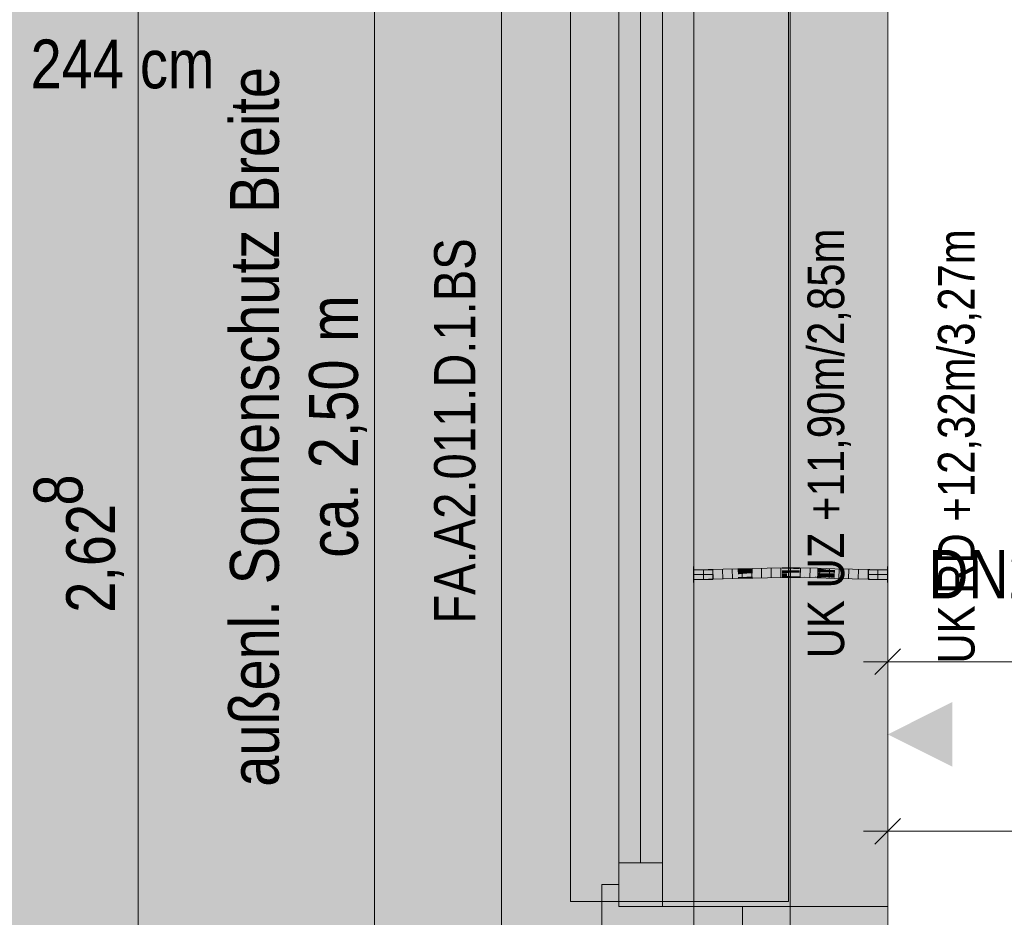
# Model space of a CAD drawing. Extents: x -620 to 300, y 62 to 1112.
# Tile 16 of 95: x -487 to -447, y 556 to 593. Entities that reach past the tile are written whole.
import ezdxf
from ezdxf.lldxf.tags import DXFTag

# ---------------------------------------------------------------- set-up
doc = ezdxf.new("R2010")
doc.units = 0
doc.layers.get('0').update_dxf_attribs({"lineweight": 13})
for name, color, linetype, lineweight, true_color in [('00_Beschriftung UZ', 3, 'Continuous', 13, 0x00ff00), ('30 -33 Aussenwände- 7 Fassade_ Elemente', 7, 'Continuous', 9, 0x00aacc), ('30 -35 Decken- 1 Konstruktion-Träger- Stahlbeton', 7, 'grob-A06G9S5M8I', 13, 0x33aa00), ('70 -72 Beschriftung- 1 Beschriftung allgemein', 7, 'Continuous', 9, 0xff6633), ('70 -76 Bemaßung- 2 Allgemein', 9, 'Continuous', 5, 0x808080), ('E_Leerrohr 20', 7, 'Continuous', 13, 0xcc0099), ('E_Leerrohr 20-Shading', 7, 'Continuous', 13, 0xcc0099), ('iwb_Layout BA_Markierung', 7, 'Continuous', 9, 0xbadcdc), ('iwb_Schraffur_ Verglasung', 5, 'Continuous', 13, 0x0000ff), ('iwb_Schraffur_Unterzug', 7, 'Continuous', 5, 0xffffcc)]:
    doc.layers.add(name, color=color, linetype=linetype, lineweight=lineweight, true_color=true_color)
for name, color, linetype, lineweight in [('30 -33 Aussenwände- 8 Sonnenschutz', 7, 'Continuous', 9), ('70 -71 Achsen- 1 Gebäudeachsen', 7, 'STRICHPUNKT2-A06G9S5N8I', 18), ('Detailelementbeschriftung', 7, 'Continuous', 9)]:
    doc.layers.add(name, color=color, linetype=linetype, lineweight=lineweight)
doc.styles.get("Standard").update_dxf_attribs({"font": 'ARIALN.TTF'})
tags = doc.linetypes.add('grob-A06G9S5M8I', pattern=[14, 3, -8, 3]).pattern_tags.tags
tags[8:9] = [DXFTag(74, 4), DXFTag(75, 0), DXFTag(340, '0'), DXFTag(46, 0.0), DXFTag(50, 0.0), DXFTag(44, 0.0), DXFTag(45, 0.0)]
tags[6:7] = [DXFTag(74, 4), DXFTag(75, 0), DXFTag(340, '0'), DXFTag(46, 0.0), DXFTag(50, 0.0), DXFTag(44, 0.0), DXFTag(45, 0.0)]
tags[4:5] = [DXFTag(74, 4), DXFTag(75, 0), DXFTag(340, '0'), DXFTag(46, 0.0), DXFTag(50, 0.0), DXFTag(44, 0.0), DXFTag(45, 0.0)]
tags = doc.linetypes.add('STRICHPUNKT2', pattern=[12.7, 6.35, -3.175, 0, -3.175]).pattern_tags.tags
tags[10:11] = [DXFTag(74, 4), DXFTag(75, 0), DXFTag(340, '0'), DXFTag(46, 0.0), DXFTag(50, 0.0), DXFTag(44, 0.0), DXFTag(45, 0.0)]
tags[8:9] = [DXFTag(74, 4), DXFTag(75, 0), DXFTag(340, '0'), DXFTag(46, 0.0), DXFTag(50, 0.0), DXFTag(44, 0.0), DXFTag(45, 0.0)]
tags[6:7] = [DXFTag(74, 4), DXFTag(75, 0), DXFTag(340, '0'), DXFTag(46, 0.0), DXFTag(50, 0.0), DXFTag(44, 0.0), DXFTag(45, 0.0)]
tags[4:5] = [DXFTag(74, 4), DXFTag(75, 0), DXFTag(340, '0'), DXFTag(46, 0.0), DXFTag(50, 0.0), DXFTag(44, 0.0), DXFTag(45, 0.0)]
tags = doc.linetypes.add('STRICHPUNKT2-A06G9S5N8I', pattern=[12.7, 6.35, -3.175, 0, -3.175]).pattern_tags.tags
tags[10:11] = [DXFTag(74, 4), DXFTag(75, 0), DXFTag(340, '0'), DXFTag(46, 0.0), DXFTag(50, 0.0), DXFTag(44, 0.0), DXFTag(45, 0.0)]
tags[8:9] = [DXFTag(74, 4), DXFTag(75, 0), DXFTag(340, '0'), DXFTag(46, 0.0), DXFTag(50, 0.0), DXFTag(44, 0.0), DXFTag(45, 0.0)]
tags[6:7] = [DXFTag(74, 4), DXFTag(75, 0), DXFTag(340, '0'), DXFTag(46, 0.0), DXFTag(50, 0.0), DXFTag(44, 0.0), DXFTag(45, 0.0)]
tags[4:5] = [DXFTag(74, 4), DXFTag(75, 0), DXFTag(340, '0'), DXFTag(46, 0.0), DXFTag(50, 0.0), DXFTag(44, 0.0), DXFTag(45, 0.0)]

# ---------------------------------------------------------------- blocks, each defined once
blk = doc.blocks.new('Shading-A06G9S2U8I', base_point=(-455.187, 569.999))
at = {"layer": 'E_Leerrohr 20-Shading', "color": 223, "true_color": 0xc67fb4}
for points in [[(-458.955, 570.222), (-458.956, 570.279), (-459.561, 570.219), (-459.561, 570.274)], [(-459.561, 570.216), (-458.955, 570.221), (-459.561, 570.219), (-458.955, 570.222)], [(-458.348, 570.234), (-458.349, 570.293), (-458.955, 570.222), (-458.956, 570.279)], [(-458.955, 570.221), (-458.348, 570.234), (-458.955, 570.222), (-458.348, 570.234)], [(-457.74, 570.252), (-457.741, 570.31), (-458.348, 570.234), (-458.349, 570.293)], [(-457.741, 570.31), (-457.74, 570.252), (-457.3, 570.323), (-457.3, 570.307)], [(-457.3, 570.307), (-457.74, 570.252), (-457.3, 570.266), (-457.369, 570.263)], [(-457.369, 570.263), (-457.131, 570.27), (-457.131, 570.275)], [(-457.132, 570.328), (-457.3, 570.307), (-457.131, 570.275), (-457.3, 570.266)], [(-457.3, 570.307), (-457.132, 570.328), (-457.3, 570.323)], [(-456.521, 570.3), (-456.522, 570.343), (-457.131, 570.275), (-457.132, 570.328)], [(-457.131, 570.27), (-456.521, 570.285), (-457.131, 570.275), (-456.521, 570.3)], [(-455.911, 570.314), (-455.911, 570.351), (-456.521, 570.3), (-456.522, 570.343)], [(-456.521, 570.285), (-455.91, 570.293), (-456.521, 570.3), (-455.911, 570.314)], [(-455.911, 570.314), (-455.544, 570.311), (-455.911, 570.351), (-455.544, 570.35)], [(-455.91, 570.293), (-455.184, 570.289), (-455.911, 570.314), (-455.183, 570.308)], [(-455.544, 570.311), (-455.183, 570.308), (-455.544, 570.35), (-455.183, 570.348)], [(-455.184, 570.289), (-454.457, 570.276), (-455.183, 570.308), (-454.457, 570.285)], [(-454.457, 570.285), (-454.456, 570.334), (-455.183, 570.308), (-455.183, 570.348)], [(-454.457, 570.285), (-454.327, 570.279), (-454.456, 570.334), (-454.006, 570.27)], [(-454.457, 570.276), (-453.958, 570.263), (-454.457, 570.285)], [(-454.456, 570.334), (-454.006, 570.27), (-453.73, 570.315), (-453.732, 570.261)], [(-454.006, 570.27), (-454.327, 570.279), (-453.968, 570.264), (-454.022, 570.266)], [(-454.022, 570.266), (-453.958, 570.263), (-453.968, 570.264)], [(-453.732, 570.261), (-454.006, 570.27), (-453.732, 570.258), (-453.968, 570.264)], [(-453.968, 570.264), (-453.958, 570.263), (-453.732, 570.258), (-453.732, 570.257)], [(-453.008, 570.239), (-453.006, 570.296), (-453.732, 570.261), (-453.73, 570.315)], [(-453.732, 570.261), (-453.732, 570.258), (-453.008, 570.239), (-453.008, 570.237)], [(-453.732, 570.258), (-453.732, 570.257), (-453.008, 570.237)], [(-452.284, 570.222), (-452.283, 570.28), (-453.008, 570.239), (-453.006, 570.296)], [(-453.008, 570.237), (-452.284, 570.222), (-453.008, 570.239)], [(-451.561, 570.216), (-451.561, 570.274), (-452.284, 570.222), (-452.283, 570.28)], [(-459.561, 569.874), (-458.95, 569.883), (-459.561, 569.933), (-458.95, 569.938)], [(-459.561, 569.874), (-458.95, 569.879), (-458.95, 569.883)], [(-458.339, 569.906), (-458.34, 569.951), (-458.95, 569.883), (-458.95, 569.938)], [(-458.95, 569.879), (-458.339, 569.893), (-458.95, 569.883), (-458.339, 569.906)], [(-457.73, 569.936), (-457.731, 569.969), (-458.339, 569.906), (-458.34, 569.951)], [(-458.339, 569.893), (-457.73, 569.91), (-458.339, 569.906), (-457.73, 569.936)], [(-457.73, 569.936), (-457.297, 569.958), (-457.731, 569.969), (-457.298, 569.982)], [(-457.73, 569.936), (-457.73, 569.91), (-457.297, 569.958), (-457.297, 569.923)], [(-457.297, 569.958), (-457.123, 569.967), (-457.298, 569.982), (-457.123, 569.987)], [(-457.297, 569.923), (-457.122, 569.929), (-457.297, 569.958), (-457.123, 569.967)], [(-456.516, 569.992), (-456.516, 570.002), (-457.123, 569.967), (-457.123, 569.987)], [(-457.122, 569.929), (-456.515, 569.943), (-457.123, 569.967), (-456.516, 569.992)], [(-455.909, 570.007), (-455.91, 570.01), (-456.516, 570.001), (-456.516, 570.002)], [(-456.516, 569.992), (-455.909, 570.006), (-456.516, 570.001), (-455.909, 570.007)], [(-456.515, 569.943), (-455.909, 569.951), (-456.516, 569.992), (-455.909, 570.006)], [(-455.91, 570.01), (-455.909, 570.007), (-455.741, 570.008), (-455.85, 570.007)], [(-455.712, 570.009), (-455.91, 570.01), (-455.741, 570.008)], [(-455.909, 570.007), (-455.909, 570.006), (-455.85, 570.007)], [(-455.55, 570.003), (-455.85, 570.007), (-455.55, 570.003), (-455.909, 570.006)], [(-455.55, 570.003), (-455.909, 570.006), (-455.55, 570.002)], [(-455.55, 570.002), (-455.909, 570.006), (-455.551, 569.95), (-455.909, 569.951)], [(-455.85, 570.007), (-455.55, 570.004), (-455.629, 570.008), (-455.55, 570.006)], [(-455.85, 570.007), (-455.629, 570.008), (-455.741, 570.008)], [(-455.55, 570.004), (-455.85, 570.007), (-455.55, 570.003)], [(-455.629, 570.008), (-455.712, 570.009), (-455.741, 570.008)], [(-455.334, 570.005), (-455.712, 570.009), (-455.629, 570.008)], [(-455.187, 570.004), (-455.187, 570.007), (-455.712, 570.009)], [(-455.55, 570.007), (-455.629, 570.008), (-455.55, 570.006)], [(-455.187, 569.999), (-455.55, 570.002), (-455.188, 569.948), (-455.551, 569.95)], [(-455.187, 570), (-455.55, 570.007), (-455.55, 570.006)], [(-455.187, 570), (-455.187, 570.004), (-455.55, 570.007), (-455.334, 570.005)], [(-455.55, 570.004), (-455.187, 570), (-455.55, 570.006)], [(-455.477, 570.002), (-455.187, 570), (-455.55, 570.003), (-455.55, 570.004)], [(-455.477, 570.002), (-455.55, 570.003), (-455.187, 569.999), (-455.55, 570.002)], [(-455.477, 570.002), (-455.55, 570.003), (-455.55, 570.003)], [(-455.187, 569.999), (-455.187, 570), (-455.477, 570.002)], [(-455.187, 569.999), (-455.188, 569.948), (-454.464, 569.977), (-454.465, 569.935)], [(-455.187, 570.004), (-454.464, 569.984), (-455.187, 570.007), (-454.464, 569.991)], [(-454.464, 569.991), (-454.464, 569.993), (-455.187, 570.007)], [(-455.187, 570.004), (-455.187, 570), (-454.464, 569.979), (-454.859, 569.99)], [(-455.187, 570.004), (-454.464, 569.979), (-454.464, 569.984)], [(-455.187, 570), (-455.187, 569.999), (-454.859, 569.99)], [(-455.187, 569.999), (-454.464, 569.977), (-454.859, 569.99)], [(-454.859, 569.99), (-454.464, 569.977), (-454.464, 569.979)], [(-454.464, 569.977), (-454.465, 569.935), (-454.17, 569.964)], [(-454.17, 569.964), (-454.465, 569.935), (-453.74, 569.945), (-453.741, 569.915)], [(-454.464, 569.991), (-454.034, 569.978), (-454.464, 569.993), (-454.007, 569.98)], [(-454.007, 569.98), (-454.001, 569.981), (-454.464, 569.993)], [(-454.101, 569.971), (-454.034, 569.978), (-454.464, 569.984), (-454.464, 569.991)], [(-454.101, 569.971), (-454.464, 569.984), (-454.146, 569.966), (-454.464, 569.979)], [(-454.464, 569.979), (-454.464, 569.977), (-454.146, 569.966), (-454.17, 569.964)], [(-454.146, 569.966), (-454.17, 569.964), (-453.74, 569.951), (-453.74, 569.945)], [(-453.74, 569.958), (-454.101, 569.971), (-453.74, 569.951), (-454.146, 569.966)], [(-453.74, 569.958), (-453.74, 569.969), (-454.101, 569.971), (-454.034, 569.978)], [(-454.034, 569.978), (-453.873, 569.977), (-454.007, 569.98)], [(-454.034, 569.978), (-453.74, 569.969), (-453.873, 569.977), (-453.74, 569.972)], [(-453.873, 569.977), (-454.001, 569.981), (-454.007, 569.98)], [(-453.74, 569.972), (-453.74, 569.974), (-454.001, 569.981)], [(-453.74, 569.945), (-453.741, 569.915), (-453.015, 569.911), (-453.016, 569.896)], [(-453.015, 569.947), (-453.014, 569.954), (-453.74, 569.972), (-453.74, 569.974)], [(-453.015, 569.945), (-453.015, 569.947), (-453.74, 569.969), (-453.74, 569.972)], [(-453.015, 569.931), (-453.015, 569.945), (-453.74, 569.958), (-453.74, 569.969)], [(-453.015, 569.931), (-453.74, 569.958), (-453.015, 569.923), (-453.74, 569.951)], [(-453.74, 569.951), (-453.74, 569.945), (-453.015, 569.923), (-453.015, 569.911)], [(-453.015, 569.911), (-453.016, 569.896), (-452.289, 569.885), (-452.289, 569.88)], [(-452.288, 569.927), (-452.288, 569.939), (-453.015, 569.947), (-453.014, 569.954)], [(-452.425, 569.931), (-453.015, 569.947), (-453.015, 569.945)], [(-452.289, 569.909), (-453.015, 569.945), (-453.015, 569.931)], [(-452.289, 569.909), (-452.288, 569.927), (-453.015, 569.945), (-452.425, 569.931)], [(-452.289, 569.909), (-453.015, 569.931), (-452.289, 569.9), (-453.015, 569.923)], [(-453.015, 569.923), (-453.015, 569.911), (-452.289, 569.9), (-452.289, 569.885)], [(-451.561, 569.918), (-452.288, 569.927), (-451.561, 569.898), (-452.289, 569.909)], [(-451.561, 569.898), (-452.289, 569.909), (-451.561, 569.888), (-452.289, 569.9)], [(-452.289, 569.9), (-452.289, 569.885), (-451.561, 569.888), (-451.561, 569.874)], [(-452.289, 569.885), (-452.289, 569.88), (-451.561, 569.874)], [(-451.561, 569.918), (-451.561, 569.933), (-452.288, 569.927), (-452.288, 569.939)]]:
    blk.add_solid(points, dxfattribs=at)
at = {"layer": 'E_Leerrohr 20-Shading', "color": 231, "true_color": 0xe17fc9}
for points in [[(-458.953, 570.079), (-458.955, 570.221), (-459.561, 570.074), (-459.561, 570.216)], [(-458.347, 570.224), (-458.348, 570.234), (-458.955, 570.221)], [(-458.953, 570.079), (-458.344, 570.093), (-458.955, 570.221), (-458.347, 570.224)], [(-457.736, 570.11), (-457.74, 570.252), (-458.344, 570.093), (-458.348, 570.234)], [(-457.736, 570.11), (-457.369, 570.263), (-457.74, 570.252)], [(-457.369, 570.263), (-457.736, 570.11), (-457.3, 570.261), (-457.298, 570.123)], [(-457.13, 570.258), (-457.131, 570.27), (-457.369, 570.263)], [(-457.298, 570.123), (-457.127, 570.128), (-457.3, 570.261), (-457.13, 570.258)], [(-456.52, 570.247), (-456.521, 570.285), (-457.13, 570.258), (-457.131, 570.27)], [(-457.13, 570.258), (-457.127, 570.128), (-456.52, 570.247), (-456.519, 570.145)], [(-455.91, 570.242), (-455.91, 570.293), (-456.52, 570.247), (-456.521, 570.285)], [(-456.52, 570.247), (-456.519, 570.145), (-455.91, 570.242), (-455.91, 570.158)], [(-455.184, 570.244), (-455.184, 570.289), (-455.91, 570.242), (-455.91, 570.293)], [(-455.546, 570.243), (-455.91, 570.242), (-455.547, 570.163), (-455.91, 570.158)], [(-455.184, 570.244), (-455.546, 570.243), (-455.185, 570.167), (-455.547, 570.163)], [(-455.184, 570.244), (-455.185, 570.167), (-454.458, 570.253), (-454.46, 570.171)], [(-454.458, 570.253), (-454.457, 570.276), (-455.184, 570.244), (-455.184, 570.289)], [(-454.458, 570.253), (-454.46, 570.171), (-453.958, 570.263), (-454.316, 570.171)], [(-453.958, 570.263), (-454.457, 570.276), (-454.458, 570.253)], [(-453.817, 570.172), (-453.958, 570.263), (-454.316, 570.171)], [(-453.732, 570.257), (-453.958, 570.263), (-453.734, 570.172), (-453.817, 570.172)], [(-453.009, 570.173), (-453.008, 570.237), (-453.734, 570.172), (-453.732, 570.257)], [(-452.285, 570.176), (-452.284, 570.222), (-453.009, 570.173), (-453.008, 570.237)], [(-451.561, 570.109), (-451.561, 570.216), (-452.286, 570.109), (-452.284, 570.222)], [(-458.953, 570.076), (-458.953, 570.079), (-459.561, 570.074)], [(-459.561, 569.933), (-458.95, 569.938), (-459.561, 570.074), (-458.953, 570.076)], [(-458.344, 570.08), (-458.344, 570.093), (-458.953, 570.076), (-458.953, 570.079)], [(-458.953, 570.076), (-458.952, 570.07), (-458.344, 570.08), (-458.343, 570.061)], [(-458.952, 570.07), (-458.95, 569.938), (-458.343, 570.061), (-458.34, 569.951)], [(-457.735, 570.085), (-457.736, 570.11), (-458.344, 570.08), (-458.344, 570.093)], [(-458.344, 570.08), (-458.343, 570.061), (-457.735, 570.085), (-457.734, 570.049)], [(-458.343, 570.061), (-458.34, 569.951), (-457.734, 570.049), (-457.731, 569.969)], [(-457.735, 570.085), (-457.298, 570.123), (-457.736, 570.11)], [(-457.735, 570.085), (-457.126, 570.09), (-457.298, 570.123), (-457.127, 570.125)], [(-457.735, 570.085), (-457.734, 570.049), (-457.126, 570.09), (-457.124, 570.036)], [(-457.734, 570.049), (-457.731, 569.969), (-457.124, 570.036), (-457.123, 569.987)], [(-457.127, 570.125), (-457.127, 570.128), (-457.298, 570.123)], [(-457.127, 570.128), (-456.518, 570.143), (-456.519, 570.145)], [(-456.518, 570.13), (-456.518, 570.143), (-457.127, 570.125), (-457.127, 570.128)], [(-457.126, 570.09), (-456.518, 570.094), (-457.127, 570.125), (-456.518, 570.13)], [(-457.126, 570.09), (-457.124, 570.036), (-456.518, 570.094), (-456.516, 570.025)], [(-457.124, 570.036), (-457.123, 569.987), (-456.516, 570.025), (-456.516, 570.002)], [(-455.91, 570.158), (-456.519, 570.145), (-455.91, 570.155), (-456.518, 570.143)], [(-456.518, 570.143), (-455.91, 570.151), (-455.91, 570.155)], [(-455.91, 570.131), (-455.91, 570.151), (-456.518, 570.13), (-456.518, 570.143)], [(-456.518, 570.094), (-455.91, 570.097), (-456.518, 570.13), (-455.91, 570.131)], [(-455.91, 570.097), (-456.518, 570.094), (-455.91, 570.022), (-456.517, 570.038)], [(-456.517, 570.038), (-456.516, 570.025), (-455.91, 570.022), (-455.91, 570.02)], [(-456.516, 570.025), (-456.516, 570.002), (-455.91, 570.02), (-455.91, 570.01)], [(-455.547, 570.158), (-455.547, 570.163), (-455.91, 570.155), (-455.91, 570.158)], [(-455.547, 570.15), (-455.547, 570.158), (-455.91, 570.151), (-455.91, 570.155)], [(-455.91, 570.131), (-455.547, 570.15), (-455.91, 570.151)], [(-455.91, 570.131), (-455.186, 570.127), (-455.547, 570.15), (-455.185, 570.145)], [(-455.91, 570.131), (-455.91, 570.097), (-455.713, 570.13), (-455.713, 570.096)], [(-455.712, 570.02), (-455.713, 570.096), (-455.91, 570.022), (-455.91, 570.097)], [(-455.712, 570.02), (-455.91, 570.022), (-455.805, 570.02)], [(-455.91, 570.022), (-455.91, 570.02), (-455.805, 570.02)], [(-455.712, 570.02), (-455.91, 570.02), (-455.712, 570.009), (-455.91, 570.01)], [(-455.713, 570.096), (-455.186, 570.096), (-455.713, 570.13), (-455.186, 570.127)], [(-455.186, 570.096), (-455.713, 570.096), (-455.187, 570.022), (-455.712, 570.02)], [(-455.187, 570.022), (-455.712, 570.02), (-455.187, 570.007), (-455.712, 570.009)], [(-455.185, 570.167), (-455.547, 570.163), (-455.185, 570.148), (-455.547, 570.15)], [(-455.185, 570.145), (-455.185, 570.148), (-455.547, 570.15)], [(-455.186, 570.096), (-455.187, 570.022), (-454.462, 570.092), (-454.463, 570.031)], [(-455.187, 570.022), (-455.187, 570.007), (-454.463, 570.031), (-454.464, 569.993)], [(-455.186, 570.127), (-454.461, 570.117), (-455.185, 570.145), (-454.461, 570.13)], [(-455.186, 570.096), (-454.462, 570.092), (-455.186, 570.127), (-454.461, 570.117)], [(-454.46, 570.171), (-455.185, 570.167), (-454.46, 570.14), (-455.185, 570.148)], [(-455.185, 570.148), (-454.461, 570.134), (-454.46, 570.14)], [(-454.461, 570.13), (-454.461, 570.134), (-455.185, 570.145), (-455.185, 570.148)], [(-454.463, 570.031), (-454.464, 569.993), (-454.001, 570.04), (-454.001, 569.981)], [(-454, 570.088), (-454.462, 570.092), (-454.001, 570.04), (-454.463, 570.031)], [(-454.461, 570.117), (-454.462, 570.092), (-454, 570.109), (-454, 570.088)], [(-454.46, 570.14), (-454.461, 570.134), (-454.441, 570.139)], [(-454.461, 570.134), (-453.736, 570.12), (-454.441, 570.139), (-453.749, 570.129)], [(-454, 570.122), (-454.461, 570.134), (-454, 570.12), (-454.461, 570.13)], [(-453.736, 570.12), (-454.461, 570.134), (-454, 570.122)], [(-454.461, 570.13), (-454.461, 570.117), (-454, 570.12), (-454, 570.109)], [(-454.316, 570.171), (-454.46, 570.171), (-454.441, 570.139), (-454.46, 570.14)], [(-453.749, 570.129), (-453.817, 570.172), (-454.441, 570.139), (-454.316, 570.171)], [(-454, 570.088), (-454.001, 570.04), (-453.737, 570.086), (-453.738, 570.045)], [(-454.001, 570.04), (-454.001, 569.981), (-453.738, 570.045), (-453.74, 569.974)], [(-454, 570.122), (-453.736, 570.115), (-453.736, 570.12)], [(-454, 570.088), (-453.737, 570.086), (-454, 570.122), (-453.736, 570.115)], [(-453.734, 570.172), (-453.817, 570.172), (-453.735, 570.129), (-453.749, 570.129)], [(-453.749, 570.129), (-453.736, 570.12), (-453.735, 570.129)], [(-453.738, 570.045), (-453.74, 569.974), (-453.012, 570.059), (-453.014, 569.954)], [(-453.737, 570.086), (-453.738, 570.045), (-453.011, 570.081), (-453.012, 570.059)], [(-453.011, 570.081), (-453.011, 570.096), (-453.737, 570.086), (-453.736, 570.115)], [(-453.735, 570.129), (-453.736, 570.12), (-453.01, 570.117), (-453.011, 570.113)], [(-453.736, 570.115), (-453.011, 570.096), (-453.736, 570.12), (-453.011, 570.113)], [(-453.734, 570.172), (-453.735, 570.129), (-453.009, 570.173), (-453.01, 570.117)], [(-453.012, 570.059), (-453.014, 569.954), (-452.286, 570.07), (-452.288, 569.939)], [(-453.011, 570.081), (-453.012, 570.059), (-452.286, 570.076), (-452.286, 570.07)], [(-453.011, 570.113), (-452.286, 570.109), (-453.009, 570.173), (-452.285, 570.176)], [(-453.011, 570.096), (-452.286, 570.08), (-453.011, 570.113), (-452.286, 570.109)], [(-452.286, 570.08), (-453.011, 570.096), (-453.011, 570.091)], [(-453.011, 570.081), (-452.286, 570.076), (-453.011, 570.091), (-452.286, 570.08)], [(-452.286, 570.07), (-452.288, 569.939), (-451.561, 570.074), (-451.561, 569.933)], [(-452.286, 570.08), (-451.561, 570.074), (-452.286, 570.109), (-451.561, 570.109)], [(-451.561, 570.074), (-452.286, 570.08), (-452.286, 570.076)], [(-452.286, 570.076), (-452.286, 570.07), (-451.561, 570.074)]]:
    blk.add_solid(points, dxfattribs=at)
blk = doc.blocks.new('Shading-A06G9S2W8I', base_point=(-452.349, 570.03))
at = {"layer": 'E_Leerrohr 20-Shading', "color": 213, "true_color": 0xd67fc0}
for points in [[(-452.349, 570.274), (-452.349, 570.074), (-451.561, 570.274), (-451.561, 570.074)], [(-451.561, 570.404), (-451.561, 570.074), (-451.549, 570.404), (-451.549, 570.074)], [(-451.561, 570.074), (-452.349, 570.074), (-451.561, 570.025), (-452.349, 570.03)], [(-452.349, 570.03), (-452.349, 569.874), (-451.561, 570.025), (-451.561, 569.874)], [(-451.549, 570.074), (-451.561, 570.074), (-451.549, 570.009), (-451.561, 570.009)], [(-451.549, 569.864), (-451.549, 570.009), (-451.561, 569.864), (-451.561, 570.009)], [(-451.549, 569.803), (-451.549, 569.864), (-451.561, 569.803), (-451.561, 569.864)], [(-451.561, 569.803), (-451.561, 569.744), (-451.549, 569.803), (-451.549, 569.744)]]:
    blk.add_solid(points, dxfattribs=at)
blk = doc.blocks.new('Shading-A06G9S2Y8I', base_point=(-459.561, 569.874))
at = {"layer": 'E_Leerrohr 20-Shading', "color": 213, "true_color": 0xd67fc0}
for points in [[(-459.561, 570.074), (-459.561, 570.404), (-459.573, 570.074), (-459.573, 570.404)], [(-458.773, 570.074), (-458.773, 570.274), (-459.561, 570.074), (-459.561, 570.274)], [(-459.561, 570.009), (-459.561, 570.074), (-459.573, 570.009), (-459.573, 570.074)], [(-459.573, 570.009), (-459.573, 569.852), (-459.561, 570.009), (-459.561, 569.852)], [(-459.573, 569.852), (-459.573, 569.744), (-459.561, 569.852), (-459.561, 569.744)], [(-459.561, 569.874), (-458.773, 569.874), (-459.561, 570.074), (-458.773, 570.069)], [(-458.773, 570.069), (-458.773, 570.074), (-459.561, 570.074)]]:
    blk.add_solid(points, dxfattribs=at)
blk = doc.blocks.new('Polygon-A06G9S5E8I')
at = {"color": 0, "linetype": 'ByBlock', "lineweight": -2, "ltscale": 0.13}
blk.add_solid([(-458.92, 86.609), (-538.631, 86.396), (-458.753, 1083.814), (-538.631, 1083.814)], dxfattribs=at)
blk = doc.blocks.new('Referenz-A06G9S5P8I')
at = {"layer": '00_Beschriftung UZ', "color": 0, "lineweight": -2}
for points in [[(-454.22, 562.142), (-451.549, 563.474), (-454.218, 564.813)], [(-448.879, 562.142), (-451.549, 563.474), (-448.88, 564.813)]]:
    blk.add_solid(points, dxfattribs=at)
at = {"layer": '30 -33 Aussenwände- 7 Fassade_ Elemente', "color": 0, "linetype": 'Continuous', "lineweight": -2, "ltscale": 0.13}
for p, q in [((-467.489, 608.074), (-467.489, 550.874)), ((-451.549, 553.974), (-451.549, 604.974)), ((-462.649, 602.574), (-462.649, 556.374)), ((-460.849, 556.374), (-460.849, 602.574)), ((-461.749, 600.774), (-461.749, 558.174)), ((-462.649, 558.174), (-460.849, 558.174)), ((-462.649, 556.374), (-462.649, 558.174)), ((-460.849, 558.174), (-460.849, 556.374)), ((-463.349, 553.974), (-463.349, 557.274)), ((-463.349, 557.274), (-462.649, 557.274)), ((-462.649, 557.274), (-462.649, 556.374)), ((-462.649, 556.374), (-460.849, 556.374)), ((-462.649, 556.374), (-457.549, 556.374)), ((-460.849, 556.374), (-462.649, 556.374)), ((-457.549, 553.974), (-457.549, 556.374)), ((-457.549, 556.374), (-451.549, 556.374)), ((-451.549, 556.374), (-451.549, 553.974))]:
    blk.add_line(p, q, dxfattribs=at)
at = {"layer": '30 -33 Aussenwände- 7 Fassade_ Elemente', "color": 0, "lineweight": -2}
for p, q in [((-464.649, 556.574), (-464.649, 602.374)), ((-455.649, 556.574), (-455.649, 602.374)), ((-462.649, 558.174), (-462.649, 600.774)), ((-461.749, 600.774), (-461.749, 558.174)), ((-460.849, 600.774), (-460.849, 558.174)), ((-462.649, 558.174), (-460.849, 558.174)), ((-462.649, 556.574), (-462.649, 558.174)), ((-460.849, 558.174), (-460.849, 556.574)), ((-462.649, 556.574), (-464.649, 556.574)), ((-460.849, 556.574), (-462.649, 556.574)), ((-460.849, 556.574), (-455.649, 556.574))]:
    blk.add_line(p, q, dxfattribs=at)
at = {"layer": '30 -33 Aussenwände- 8 Sonnenschutz', "color": 0, "linetype": 'Continuous', "lineweight": -2, "ltscale": 0.13}
blk.add_line((-472.729, 601.084), (-472.729, 554.084), dxfattribs=at)
at = {"layer": '30 -35 Decken- 1 Konstruktion-Träger- Stahlbeton', "color": 0, "lineweight": -2}
for p, q in [((-459.549, 388.474), (-459.549, 605.474)), ((-451.549, 388.474), (-451.549, 605.474))]:
    blk.add_line(p, q, dxfattribs=at)
at = {"layer": '70 -71 Achsen- 1 Gebäudeachsen', "color": 0, "linetype": 'STRICHPUNKT2-A06G9S5N8I', "lineweight": -2, "ltscale": 0.13}
blk.add_line((-455.579, 1084.393), (-455.579, 84.953), dxfattribs=at)
at = {"layer": '70 -76 Bemaßung- 2 Allgemein', "color": 0, "linetype": 'Continuous', "lineweight": -2, "ltscale": 0.13}
for p, q in [((-482.489, 546.035), (-482.489, 596.474)), ((-451.549, 563.974), (-451.549, 567.474)), ((-452.08, 565.944), (-451.019, 567.005)), ((-452.549, 566.474), (-450.489, 566.474)), ((-362.21, 566.474), (-450.489, 566.474)), ((-451.549, 556.974), (-451.549, 560.474)), ((-452.08, 558.944), (-451.019, 560.005)), ((-452.549, 559.474), (-450.489, 559.474)), ((-362.21, 559.474), (-450.489, 559.474))]:
    blk.add_line(p, q, dxfattribs=at)
at = {"layer": '00_Beschriftung UZ', "color": 0, "linetype": 'ByBlock', "lineweight": -2, "ltscale": 0.13, "char_height": 1.51033, "attachment_point": 1, "rotation": 90}
for s, insert in [('{\\fArial Narrow;UK UZ +11,90m/2,85m}', (-454.86, 566.619)), ('{\\fArial Narrow;UK RD +12,32m/3,27m}', (-449.476, 566.397))]:
    blk.add_mtext(s, dxfattribs=dict(at, insert=insert))
at = {"layer": '70 -72 Beschriftung- 1 Beschriftung allgemein', "color": 0, "linetype": 'Continuous', "lineweight": -2, "ltscale": 0.13, "attachment_point": 1, "rotation": 90}
for s, insert, char_height in [('{\\fArial Narrow;Breite}', (-478.697, 585.001), 2.01377), ('{\\fArial Narrow;Sonnenschutz}', (-478.697, 569.675), 2.01377), ('{\\fArial Narrow;FA.A2.011.D.1.BS}', (-470.274, 568.046), 1.7), ('{\\fArial Narrow;m}', (-475.434, 579.681), 2.01377), ('{\\fArial Narrow;2,50}', (-475.434, 574.465), 2.01377), ('{\\fArial Narrow;ca.}', (-475.434, 570.77), 2.01377), ('{\\fArial Narrow;außenl.}', (-478.697, 561.315), 2.01377)]:
    blk.add_mtext(s, dxfattribs=dict(at, insert=insert, char_height=char_height))
at = {"layer": '70 -72 Beschriftung- 1 Beschriftung allgemein', "color": 0, "linetype": 'Continuous', "lineweight": -2, "ltscale": 0.13, "char_height": 2.01377, "attachment_point": 1}
for s, insert in [('{\\fArial Narrow;244}', (-486.93, 592.165)), ('{\\fArial Narrow;ca.}', (-490.625, 592.165)), ('{\\fArial Narrow;cm}', (-482.416, 592.165))]:
    blk.add_mtext(s, dxfattribs=dict(at, insert=insert))
at = {"layer": '70 -76 Bemaßung- 2 Allgemein', "color": 0, "linetype": 'Continuous', "lineweight": -2, "ltscale": 0.13, "char_height": 2.01377, "attachment_point": 1, "rotation": 90}
for s, insert in [('{\\fArial Narrow;8}', (-486.8, 572.924)), ('{\\fArial Narrow;2,62}', (-485.458, 568.498))]:
    blk.add_mtext(s, dxfattribs=dict(at, insert=insert))
blk = doc.blocks.new('Referenz-A06G9S5R8I')
at = {"layer": 'iwb_Schraffur_ Verglasung', "linetype": 'Continuous', "ltscale": 0.13}
blk.add_solid([(-462.679, 602.353), (-460.879, 602.353), (-462.679, 553.953), (-460.879, 553.953)], dxfattribs=at)
at = {"layer": 'iwb_Schraffur_Unterzug', "linetype": 'Continuous', "ltscale": 0.13}
blk.add_solid([(-459.577, 388.03), (-459.577, 605.453), (-451.577, 388.03), (-451.577, 605.453)], dxfattribs=at)
blk = doc.blocks.new('Enddeckel-A06G9SEX8I')
at = {"color": 0, "linetype": 'ByBlock', "lineweight": -2, "ltscale": 0.13}
for p, q in [((-459.561, 570.404), (-459.573, 570.404)), ((-459.573, 570.211), (-459.573, 570.404)), ((-459.573, 569.937), (-459.573, 570.211)), ((-459.561, 570.211), (-459.561, 570.404)), ((-458.773, 570.274), (-459.561, 570.274)), ((-459.561, 570.157), (-459.561, 570.274)), ((-459.561, 569.937), (-459.561, 570.211)), ((-458.773, 570.157), (-458.773, 570.274)), ((-459.573, 569.744), (-459.573, 569.937)), ((-459.561, 569.991), (-459.561, 570.157)), ((-459.561, 569.874), (-459.561, 569.991)), ((-459.561, 569.744), (-459.561, 569.937)), ((-459.561, 569.874), (-458.773, 569.874)), ((-458.773, 569.991), (-458.773, 570.157)), ((-458.773, 569.874), (-458.773, 569.991)), ((-459.573, 569.744), (-459.561, 569.744))]:
    blk.add_line(p, q, dxfattribs=at)
at = {"color": 0, "linetype": 'STRICHPUNKT2', "lineweight": 5, "ltscale": 0.13}
blk.add_line((-459.561, 570.074), (-458.773, 570.074), dxfattribs=at)
blk = doc.blocks.new('Einzeiliger Text-A06G9SEZ8I')
at = {"color": 0, "lineweight": -2, "insert": (-449.872, 571.094), "char_height": 2, "attachment_point": 1}
blk.add_mtext('{\\fArial Narrow;DN20 in UZ}', dxfattribs=at)
blk = doc.blocks.new('Enddeckel-A06G9SF18I')
at = {"color": 0, "linetype": 'ByBlock', "lineweight": -2, "ltscale": 0.13}
for p, q in [((-451.561, 570.274), (-452.349, 570.274)), ((-452.349, 570.274), (-452.349, 570.157)), ((-451.549, 570.404), (-451.561, 570.404)), ((-451.561, 570.404), (-451.561, 570.211)), ((-451.561, 570.274), (-451.561, 570.157)), ((-451.561, 570.211), (-451.561, 569.937)), ((-451.549, 570.404), (-451.549, 570.211)), ((-451.549, 570.211), (-451.549, 569.937)), ((-452.349, 570.157), (-452.349, 569.991)), ((-452.349, 569.991), (-452.349, 569.874)), ((-452.349, 569.874), (-451.561, 569.874)), ((-451.561, 570.157), (-451.561, 569.991)), ((-451.561, 569.991), (-451.561, 569.874)), ((-451.561, 569.937), (-451.561, 569.744)), ((-451.549, 569.937), (-451.549, 569.744)), ((-451.561, 569.744), (-451.549, 569.744))]:
    blk.add_line(p, q, dxfattribs=at)
at = {"color": 0, "linetype": 'STRICHPUNKT2', "lineweight": 5, "ltscale": 0.13}
blk.add_line((-451.561, 570.074), (-452.349, 570.074), dxfattribs=at)
blk = doc.blocks.new('Flexrohr-A06G9SF38I')
at = {"color": 0, "linetype": 'ByBlock', "lineweight": -2, "ltscale": 0.13}
for p, q in [((-458.956, 570.279), (-459.561, 570.274)), ((-459.561, 570.274), (-459.561, 569.874)), ((-459.56, 570.262), (-459.559, 569.886)), ((-459.161, 570.266), (-459.158, 569.89)), ((-458.349, 570.293), (-458.956, 570.279)), ((-458.763, 570.272), (-458.756, 569.896)), ((-458.364, 570.28), (-458.355, 569.904)), ((-457.741, 570.31), (-458.349, 570.293)), ((-457.965, 570.292), (-457.955, 569.916)), ((-457.132, 570.328), (-457.741, 570.31)), ((-457.565, 570.303), (-457.555, 569.928)), ((-457.165, 570.315), (-457.155, 569.94)), ((-456.522, 570.343), (-457.132, 570.328)), ((-456.764, 570.325), (-456.756, 569.949)), ((-455.911, 570.351), (-456.522, 570.343)), ((-456.363, 570.333), (-456.358, 569.957)), ((-455.961, 570.339), (-455.96, 569.963)), ((-455.183, 570.348), (-455.911, 570.351)), ((-455.56, 570.338), (-455.561, 569.962)), ((-454.456, 570.334), (-455.183, 570.348)), ((-455.158, 570.336), (-455.163, 569.96)), ((-454.757, 570.328), (-454.764, 569.952)), ((-453.73, 570.315), (-454.456, 570.334)), ((-454.356, 570.32), (-454.365, 569.944)), ((-453.956, 570.309), (-453.966, 569.933)), ((-453.006, 570.296), (-453.73, 570.315)), ((-453.556, 570.299), (-453.566, 569.923)), ((-453.156, 570.288), (-453.166, 569.912)), ((-452.283, 570.28), (-453.006, 570.296)), ((-452.757, 570.278), (-452.765, 569.902)), ((-452.358, 570.27), (-452.364, 569.894)), ((-451.561, 570.274), (-452.283, 570.28)), ((-451.96, 570.266), (-451.963, 569.89)), ((-451.561, 570.274), (-451.561, 569.874)), ((-458.95, 569.879), (-459.561, 569.874)), ((-458.339, 569.893), (-458.95, 569.879)), ((-457.73, 569.91), (-458.339, 569.893)), ((-457.122, 569.929), (-457.73, 569.91)), ((-456.515, 569.943), (-457.122, 569.929)), ((-455.909, 569.951), (-456.515, 569.943)), ((-455.188, 569.948), (-455.909, 569.951)), ((-454.465, 569.935), (-455.188, 569.948)), ((-453.741, 569.915), (-454.465, 569.935)), ((-453.016, 569.896), (-453.741, 569.915)), ((-452.289, 569.88), (-453.016, 569.896)), ((-451.561, 569.874), (-452.289, 569.88))]:
    blk.add_line(p, q, dxfattribs=at)

msp = doc.modelspace()

# ---------------------------------------------------------------- block references
at = {"color": 8, "lineweight": 13, "ltscale": 0.13, "true_color": 0x808080}
msp.add_blockref('Referenz-A06G9S5P8I', (0, 0), dxfattribs=at)
at = {"color": 8, "lineweight": 25, "ltscale": 0.25, "true_color": 0x808080}
msp.add_blockref('Referenz-A06G9S5R8I', (0, 0), dxfattribs=at)
at = {"layer": 'Detailelementbeschriftung', "ltscale": 0.13}
msp.add_blockref('Einzeiliger Text-A06G9SEZ8I', (0, 0), dxfattribs=at)
at = {"layer": 'E_Leerrohr 20'}
for name, p in [('Shading-A06G9S2Y8I', (-459.561, 569.874)), ('Shading-A06G9S2U8I', (-455.187, 569.999)), ('Shading-A06G9S2W8I', (-452.349, 570.03))]:
    msp.add_blockref(name, p, dxfattribs=at)
at = {"layer": 'E_Leerrohr 20', "ltscale": 0.13}
for name in ['Enddeckel-A06G9SEX8I', 'Flexrohr-A06G9SF38I', 'Enddeckel-A06G9SF18I']:
    msp.add_blockref(name, (0, 0), dxfattribs=at)
at = {"layer": 'iwb_Layout BA_Markierung', "ltscale": 0.13}
msp.add_blockref('Polygon-A06G9S5E8I', (0, 0), dxfattribs=at)

doc.saveas('drawing.dxf')
